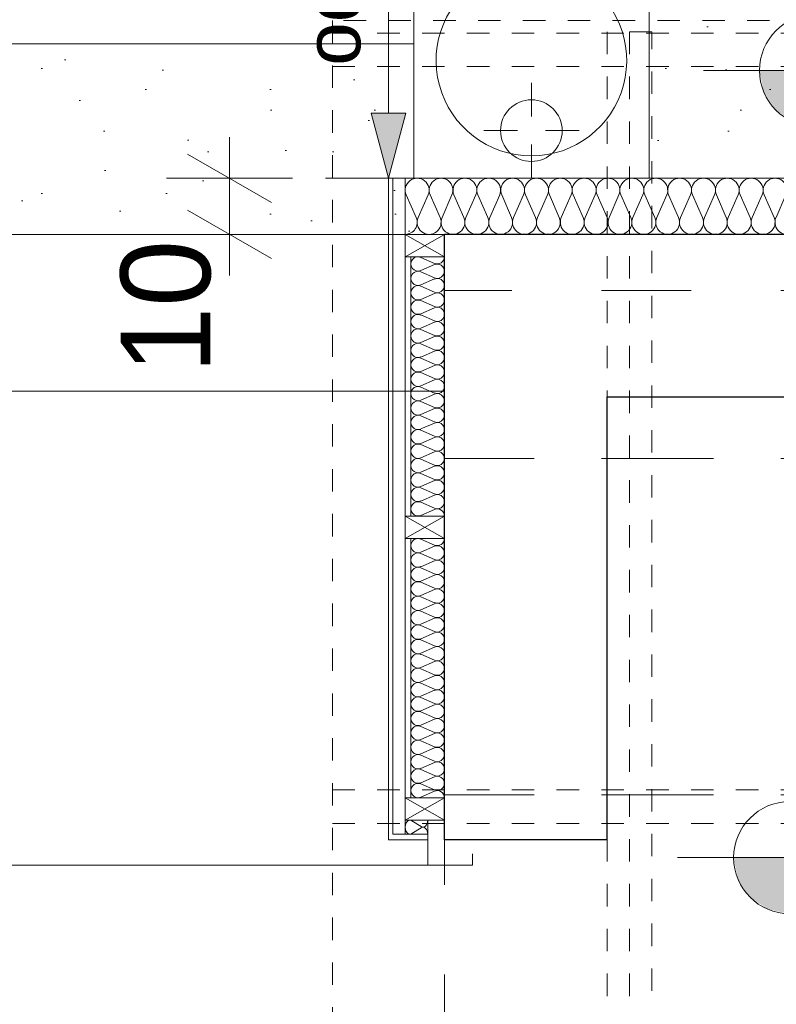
# Model space of a CAD drawing. Extents: x -547885 to -186295, y -25370 to 156194.
# Tile 84 of 256: x -510556 to -509206, y 43674 to 45430. Entities that reach past the tile are written whole.
import ezdxf

# ---------------------------------------------------------------- set-up
doc = ezdxf.new("R2010")
doc.units = 0
doc.header["$MEASUREMENT"] = 0
doc.linetypes.add('Hidden Line copy', pattern=[80, 40, -40])
doc.linetypes.add('Przerywana', pattern=[320, 160, -160])
for name, color, linetype, lineweight in [('Arch drzwi_Nr_Pióra__10', 134, 'Continuous', 18), ('Arch teren_Nr_Pióra__5', 7, 'Continuous', 13), ('INWENT DACH_Nr_Pióra__21', 7, 'Continuous', 9), ('INWENT RZĘDNE_Nr_Pióra__21', 7, 'Continuous', 9), ('INWENT WYMIARY_Nr_Pióra__21', 7, 'Continuous', 9), ('INWENT.ŚCIANY_Nr_Pióra__1', 7, 'Continuous', 25), ('INWENT.ŚCIANY_Nr_Pióra__21', 7, 'Continuous', 9)]:
    doc.layers.add(name, color=color, linetype=linetype, lineweight=lineweight)
for name, color, linetype in [('Arch ocieplenie', 7, 'Continuous'), ('INWENT RZĘDNE', 7, 'Continuous'), ('INWENT WYMIARY', 7, 'Continuous')]:
    doc.layers.add(name, color=color, linetype=linetype)
for name, color, linetype, lineweight, true_color in [('Arch ocieplenie_Nr_Pióra__44', 7, 'Continuous', 9, 0x029e21), ('Arch okna_Nr_Pióra__82', 7, 'Continuous', 20, 0xaaaaaa), ('Arch teren_Nr_Pióra__9', 7, 'Continuous', 9, 0x3dad99), ('Arch wykończenie_Nr_Pióra__115', 7, 'Continuous', 13, 0xff66ff), ('Arch wykończenie_Nr_Pióra__3', 7, 'Continuous', 18, 0xff6600), ('Arch wykończenie_Nr_Pióra__9', 7, 'Continuous', 9, 0x3dad99), ('INWENT DACH_Nr_Pióra__2', 7, 'Continuous', 13, 0x7f7f7f), ('INWENT KONST. DREWNIANA_Nr_Pióra__2', 7, 'Continuous', 13, 0x7f7f7f)]:
    doc.layers.add(name, color=color, linetype=linetype, lineweight=lineweight, true_color=true_color)
doc.styles.add('GENERATED_STYLE_2', font='txt')
doc.styles.add('GENERATED_STYLE_3', font='arial.ttf')
doc.styles.add('GENERATED_STYLE_4', font='txt')
doc.dimstyles.new('GENERATED_STYLE__1', dxfattribs={"dimtxt": 100, "dimasz": 114, "dimexe": 0.18, "dimexo": 0, "dimgap": 0.09, "dimtad": 1, "dimdec": 0, "dimlfac": 0.1, "dimzin": 0, "dimdsep": 46, "dimtxsty": 'GENERATED_STYLE_3', "dimblk": 'ARROWHEAD_5', "dimblk1": 'ARROWHEAD_5', "dimblk2": 'ARROWHEAD_5', "dimcen": 0.09, "dimclrd": 7, "dimclre": 7, "dimclrt": 7, "dimazin": 0, "dimtfac": 1, "dimtdec": 4, "dimtmove": 2, "dimatfit": 3, "dimfxl": 0, "dimtolj": 1, "dimtzin": 0, "dimarcsym": 0})
doc.dimstyles.new('GENERATED_STYLE__5', dxfattribs={"dimtxt": 160.000002, "dimasz": 114, "dimexe": 0.18, "dimexo": 0, "dimgap": 0.09, "dimtad": 1, "dimtih": 1, "dimtoh": 1, "dimdec": 0, "dimlfac": 0.1, "dimzin": 0, "dimdsep": 46, "dimtxsty": 'GENERATED_STYLE_2', "dimblk": 'ARROWHEAD_2', "dimblk1": 'ARROWHEAD_2', "dimblk2": 'ARROWHEAD_2', "dimcen": 0.09, "dimclrd": 7, "dimclre": 7, "dimclrt": 7, "dimazin": 0, "dimtfac": 1, "dimtdec": 4, "dimtmove": 0, "dimatfit": 3, "dimfxl": 0, "dimtolj": 1, "dimtzin": 0, "dimarcsym": 0})
doc.dimstyles.new('GENERATED_STYLE__7', dxfattribs={"dimtxt": 160.000002, "dimasz": 114, "dimexe": 0.18, "dimexo": 0, "dimgap": 0.09, "dimtad": 1, "dimdec": 0, "dimlfac": 0.1, "dimzin": 0, "dimdsep": 46, "dimtxsty": 'GENERATED_STYLE_2', "dimblk": 'ARROWHEAD_2', "dimblk1": 'ARROWHEAD_2', "dimblk2": 'ARROWHEAD_2', "dimcen": 0.09, "dimclrd": 7, "dimclre": 7, "dimclrt": 7, "dimazin": 0, "dimtfac": 1, "dimtdec": 4, "dimtmove": 0, "dimatfit": 3, "dimfxl": 0, "dimtolj": 1, "dimtzin": 0, "dimarcsym": 0})
doc.dimstyles.new('GENERATED_STYLE__9', dxfattribs={"dimtxt": 160.000002, "dimasz": 114, "dimexe": 0.18, "dimexo": 0, "dimgap": 0.09, "dimtad": 1, "dimtih": 1, "dimtoh": 1, "dimdec": 0, "dimlfac": 0.1, "dimzin": 0, "dimdsep": 46, "dimtxsty": 'GENERATED_STYLE_2', "dimblk": 'ARROWHEAD_2', "dimblk1": 'ARROWHEAD_2', "dimblk2": 'ARROWHEAD_2', "dimcen": 0.09, "dimclrd": 7, "dimclre": 7, "dimclrt": 7, "dimazin": 0, "dimtfac": 1, "dimtdec": 4, "dimtmove": 2, "dimatfit": 3, "dimfxl": 0, "dimtolj": 1, "dimtzin": 0, "dimarcsym": 0})
pattern_1 = [(45, (0, 350), (-111.36932, 111.36932), [0, -105, 0, -157.5]), (110, (350, 350), (148.00159, 53.868173), [0, -77, 0, -133])]

# ---------------------------------------------------------------- blocks, each defined once
blk = doc.blocks.new('Izolacja cieplna 14_52', base_point=(-509798.3, 44545.1))
at = {"layer": 'Arch ocieplenie_Nr_Pióra__44', "linetype": 'Continuous'}
for p, q in [((-509816.2, 44995.9), (-509840.4, 45006.6)), ((-509840.4, 44983), (-509816.2, 44993.7)), ((-509816.2, 44970.2), (-509840.4, 44980.9)), ((-509840.4, 44957.3), (-509816.2, 44968)), ((-509816.2, 44944.5), (-509840.4, 44955.2)), ((-509840.4, 44931.6), (-509816.2, 44942.3)), ((-509816.2, 44918.8), (-509840.4, 44929.5)), ((-509840.4, 44905.9), (-509816.2, 44916.6)), ((-509816.2, 44893.1), (-509840.4, 44903.8)), ((-509840.4, 44880.2), (-509816.2, 44890.9)), ((-509816.2, 44867.4), (-509840.4, 44878.1)), ((-509840.4, 44854.5), (-509816.2, 44865.2)), ((-509816.2, 44841.7), (-509840.4, 44852.4)), ((-509840.4, 44828.8), (-509816.2, 44839.5)), ((-509816.2, 44816), (-509840.4, 44826.7)), ((-509840.4, 44803.2), (-509816.2, 44813.8)), ((-509816.2, 44790.3), (-509840.4, 44801)), ((-509840.4, 44777.5), (-509816.2, 44788.1)), ((-509816.2, 44764.6), (-509840.4, 44775.3)), ((-509840.4, 44751.8), (-509816.2, 44762.5)), ((-509816.2, 44738.9), (-509840.4, 44749.6)), ((-509840.4, 44726.1), (-509816.2, 44736.8)), ((-509816.2, 44713.2), (-509840.4, 44723.9)), ((-509840.4, 44700.4), (-509816.2, 44711.1)), ((-509816.2, 44687.5), (-509840.4, 44698.2)), ((-509840.4, 44674.7), (-509816.2, 44685.4)), ((-509816.2, 44661.8), (-509840.4, 44672.5)), ((-509840.4, 44649), (-509816.2, 44659.7)), ((-509816.2, 44636.1), (-509840.4, 44646.8)), ((-509840.4, 44623.3), (-509816.2, 44634)), ((-509816.2, 44610.4), (-509840.4, 44621.1)), ((-509840.4, 44597.6), (-509816.2, 44608.3)), ((-509816.2, 44584.8), (-509840.4, 44595.4)), ((-509840.4, 44571.9), (-509816.2, 44582.6)), ((-509816.2, 44559.1), (-509840.4, 44569.7)), ((-509840.4, 44546.2), (-509816.2, 44556.9))]:
    blk.add_line(p, q, dxfattribs=at)
for centre, start_param, end_param in [((-509845.6, 44994.8), 5.870392, 9.837571), ((-509811.1, 45007.6), 2.7288, 4.712389), ((-509811.1, 44981.9), 2.7288, 6.695979), ((-509845.6, 44969.1), 5.870392, 9.837571), ((-509811.1, 44956.2), 2.7288, 6.695979), ((-509845.6, 44943.4), 5.870392, 9.837571), ((-509811.1, 44930.5), 2.7288, 6.695979), ((-509845.6, 44917.7), 5.870392, 9.837571), ((-509811.1, 44904.9), 2.7288, 6.695979), ((-509845.6, 44892), 5.870392, 9.837571), ((-509811.1, 44879.2), 2.7288, 6.695979), ((-509845.6, 44866.3), 5.870392, 9.837571), ((-509811.1, 44853.5), 2.7288, 6.695979), ((-509845.6, 44840.6), 5.870392, 9.837571), ((-509811.1, 44827.8), 2.7288, 6.695979), ((-509845.6, 44814.9), 5.870392, 9.837571), ((-509845.6, 44789.2), 5.870392, 9.837571), ((-509811.1, 44802.1), 2.7288, 6.695979), ((-509811.1, 44776.4), 2.7288, 6.695979), ((-509845.6, 44763.5), 5.870392, 9.837571), ((-509845.6, 44737.8), 5.870392, 9.837571), ((-509811.1, 44750.7), 2.7288, 6.695979), ((-509811.1, 44725), 2.7288, 6.695979), ((-509845.6, 44712.1), 5.870392, 9.837571), ((-509845.6, 44686.5), 5.870392, 9.837571), ((-509811.1, 44699.3), 2.7288, 6.695979), ((-509811.1, 44673.6), 2.7288, 6.695979), ((-509845.6, 44660.8), 5.870392, 9.837571), ((-509845.6, 44635.1), 5.870392, 9.837571), ((-509811.1, 44647.9), 2.7288, 6.695979), ((-509811.1, 44622.2), 2.7288, 6.695979), ((-509845.6, 44609.4), 5.870392, 9.837571), ((-509811.1, 44596.5), 2.7288, 6.695979), ((-509845.6, 44583.7), 5.870392, 9.837571), ((-509811.1, 44570.8), 2.7288, 6.695979), ((-509845.6, 44558), 5.870392, 9.837571), ((-509811.1, 44545.1), 4.712389, 6.695979)]:
    blk.add_ellipse(centre, major_axis=(0, 12.8), ratio=0.993264, start_param=start_param, end_param=end_param, dxfattribs=at)
blk = doc.blocks.new('Izolacja cieplna 14_53', base_point=(-509798.3, 44505.1))
at = {"layer": 'Arch ocieplenie_Nr_Pióra__44', "linetype": 'Continuous'}
for p, q in [((-509840.4, 44504.1), (-509816.2, 44493.4)), ((-509816.2, 44491.2), (-509840.4, 44480.5)), ((-509840.4, 44478.4), (-509816.2, 44467.7)), ((-509816.2, 44465.5), (-509840.4, 44454.8)), ((-509840.4, 44452.7), (-509816.2, 44442)), ((-509816.2, 44439.8), (-509840.4, 44429.1)), ((-509840.4, 44427), (-509816.2, 44416.3)), ((-509816.2, 44414.1), (-509840.4, 44403.4)), ((-509840.4, 44401.3), (-509816.2, 44390.6)), ((-509816.2, 44388.4), (-509840.4, 44377.7)), ((-509840.4, 44375.6), (-509816.2, 44364.9)), ((-509816.2, 44362.7), (-509840.4, 44352)), ((-509840.4, 44349.9), (-509816.2, 44339.2)), ((-509816.2, 44337), (-509840.4, 44326.4)), ((-509840.4, 44324.2), (-509816.2, 44313.5)), ((-509816.2, 44311.3), (-509840.4, 44300.7)), ((-509840.4, 44298.5), (-509816.2, 44287.8)), ((-509816.2, 44285.6), (-509840.4, 44275)), ((-509840.4, 44272.8), (-509816.2, 44262.1)), ((-509816.2, 44260), (-509840.4, 44249.3)), ((-509840.4, 44247.1), (-509816.2, 44236.4)), ((-509816.2, 44234.3), (-509840.4, 44223.6)), ((-509840.4, 44221.4), (-509816.2, 44210.7)), ((-509816.2, 44208.6), (-509840.4, 44197.9)), ((-509840.4, 44195.7), (-509816.2, 44185)), ((-509816.2, 44182.9), (-509840.4, 44172.2)), ((-509840.4, 44170), (-509816.2, 44159.3)), ((-509816.2, 44157.2), (-509840.4, 44146.5)), ((-509840.4, 44144.3), (-509816.2, 44133.6)), ((-509816.2, 44131.5), (-509840.4, 44120.8)), ((-509840.4, 44118.6), (-509816.2, 44107.9)), ((-509816.2, 44105.8), (-509840.4, 44095.1)), ((-509840.4, 44092.9), (-509816.2, 44082.3)), ((-509816.2, 44080.1), (-509840.4, 44069.4)), ((-509840.4, 44067.2), (-509816.2, 44056.6)), ((-509816.2, 44054.4), (-509840.4, 44043.7))]:
    blk.add_line(p, q, dxfattribs=at)
for centre, start_param, end_param in [((-509845.6, 44492.3), 2.728799, 6.695979), ((-509811.1, 44505.1), 5.870392, 7.853982), ((-509811.1, 44479.4), 5.870392, 9.837571), ((-509845.6, 44466.6), 2.728799, 6.695979), ((-509845.6, 44440.9), 2.728799, 6.695979), ((-509811.1, 44453.7), 5.870392, 9.837571), ((-509811.1, 44428), 5.870392, 9.837571), ((-509845.6, 44415.2), 2.728799, 6.695979), ((-509811.1, 44402.4), 5.870392, 9.837571), ((-509845.6, 44389.5), 2.728799, 6.695979), ((-509811.1, 44376.7), 5.870392, 9.837571), ((-509845.6, 44363.8), 2.728799, 6.695979), ((-509811.1, 44351), 5.870392, 9.837571), ((-509845.6, 44338.1), 2.728799, 6.695979), ((-509811.1, 44325.3), 5.870392, 9.837571), ((-509845.6, 44312.4), 2.728799, 6.695979), ((-509811.1, 44299.6), 5.870392, 9.837571), ((-509845.6, 44286.7), 2.728799, 6.695979), ((-509811.1, 44273.9), 5.870392, 9.837571), ((-509845.6, 44261), 2.728799, 6.695979), ((-509811.1, 44248.2), 5.870392, 9.837571), ((-509845.6, 44235.3), 2.728799, 6.695979), ((-509845.6, 44209.6), 2.728799, 6.695979), ((-509811.1, 44222.5), 5.870392, 9.837571), ((-509811.1, 44196.8), 5.870392, 9.837571), ((-509845.6, 44184), 2.728799, 6.695979), ((-509845.6, 44158.3), 2.728799, 6.695979), ((-509811.1, 44171.1), 5.870392, 9.837571), ((-509811.1, 44145.4), 5.870392, 9.837571), ((-509845.6, 44132.6), 2.728799, 6.695979), ((-509845.6, 44106.9), 2.728799, 6.695979), ((-509811.1, 44119.7), 5.870392, 9.837571), ((-509811.1, 44094), 5.870392, 9.837571), ((-509845.6, 44081.2), 2.728799, 6.695979), ((-509845.6, 44055.5), 2.728799, 6.695979), ((-509811.1, 44068.3), 5.870392, 9.837571), ((-509811.1, 44042.6), 1.570796, 3.554385)]:
    blk.add_ellipse(centre, major_axis=(0, -12.8), ratio=0.993264, start_param=start_param, end_param=end_param, dxfattribs=at)
blk = doc.blocks.new('Izolacja cieplna 14_65', base_point=(-509828.3, 44002.6))
at = {"layer": 'Arch ocieplenie_Nr_Pióra__44', "linetype": 'Continuous'}
for p, q in [((-509856.4, 44001.6), (-509840.2, 43991.2)), ((-509840.2, 43989.1), (-509856.4, 43978.7))]:
    blk.add_line(p, q, dxfattribs=at)
for centre, start_param, end_param in [((-509859.8, 43990.1), 2.728799, 6.695979), ((-509836.8, 44002.6), 5.870392, 7.853982), ((-509836.8, 43977.6), 1.570796, 3.554385)]:
    blk.add_ellipse(centre, major_axis=(0, -12.5), ratio=0.680583, start_param=start_param, end_param=end_param, dxfattribs=at)
blk = doc.blocks.new('Izolacja cieplna 14_70', base_point=(-509868.3, 45047.6))
at = {"layer": 'Arch ocieplenie_Nr_Pióra__44', "linetype": 'Continuous'}
for p, q in [((-509866.5, 45117.8), (-509848.8, 45077.4)), ((-509845.3, 45077.4), (-509827.6, 45117.8)), ((-509824, 45117.8), (-509806.3, 45077.4)), ((-509802.7, 45077.4), (-509785, 45117.8)), ((-509781.4, 45117.8), (-509763.7, 45077.4)), ((-509760.1, 45077.4), (-509742.4, 45117.8)), ((-509738.9, 45117.8), (-509721.2, 45077.4)), ((-509717.6, 45077.4), (-509699.9, 45117.8)), ((-509696.3, 45117.8), (-509678.6, 45077.4)), ((-509675, 45077.4), (-509657.3, 45117.8)), ((-509653.7, 45117.8), (-509636, 45077.4)), ((-509632.5, 45077.4), (-509614.7, 45117.8)), ((-509611.2, 45117.8), (-509593.5, 45077.4)), ((-509589.9, 45077.4), (-509572.2, 45117.8)), ((-509568.6, 45117.8), (-509550.9, 45077.4)), ((-509547.3, 45077.4), (-509529.6, 45117.8)), ((-509526.1, 45117.8), (-509508.3, 45077.4)), ((-509504.8, 45077.4), (-509487.1, 45117.8)), ((-509483.5, 45117.8), (-509465.8, 45077.4)), ((-509462.2, 45077.4), (-509444.5, 45117.8)), ((-509440.9, 45117.8), (-509423.2, 45077.4)), ((-509419.6, 45077.4), (-509401.9, 45117.8)), ((-509398.4, 45117.8), (-509380.7, 45077.4)), ((-509377.1, 45077.4), (-509359.4, 45117.8)), ((-509355.8, 45117.8), (-509338.1, 45077.4)), ((-509334.5, 45077.4), (-509316.8, 45117.8)), ((-509313.2, 45117.8), (-509295.5, 45077.4)), ((-509292, 45077.4), (-509274.3, 45117.8)), ((-509270.7, 45117.8), (-509253, 45077.4)), ((-509249.4, 45077.4), (-509231.7, 45117.8)), ((-509228.1, 45117.8), (-509210.4, 45077.4)), ((-509206.8, 45077.4), (-509189.1, 45117.8))]:
    blk.add_line(p, q, dxfattribs=at)
for centre, start_param, end_param in [((-509847, 45126.4), 5.870392, 9.837571), ((-509804.5, 45126.4), 5.870392, 9.837571), ((-509761.9, 45126.4), 5.870392, 9.837571), ((-509719.4, 45126.4), 5.870392, 9.837571), ((-509676.8, 45126.4), 5.870392, 9.837571), ((-509634.2, 45126.4), 5.870392, 9.837571), ((-509591.7, 45126.4), 5.870392, 9.837571), ((-509549.1, 45126.4), 5.870392, 9.837571), ((-509506.6, 45126.4), 5.870392, 9.837571), ((-509464, 45126.4), 5.870392, 9.837571), ((-509421.4, 45126.4), 5.870392, 9.837571), ((-509378.9, 45126.4), 5.870392, 9.837571), ((-509336.3, 45126.4), 5.870392, 9.837571), ((-509293.8, 45126.4), 5.870392, 9.837571), ((-509251.2, 45126.4), 5.870392, 9.837571), ((-509208.6, 45126.4), 5.870392, 9.837571), ((-509868.3, 45068.9), 4.712389, 6.695979), ((-509825.8, 45068.9), 2.7288, 6.695979), ((-509783.2, 45068.9), 2.7288, 6.695979), ((-509740.6, 45068.9), 2.7288, 6.695979), ((-509698.1, 45068.9), 2.7288, 6.695979), ((-509655.5, 45068.9), 2.7288, 6.695979), ((-509613, 45068.9), 2.7288, 6.695979), ((-509570.4, 45068.9), 2.7288, 6.695979), ((-509527.8, 45068.9), 2.7288, 6.695979), ((-509485.3, 45068.9), 2.7288, 6.695979), ((-509442.7, 45068.9), 2.7288, 6.695979), ((-509400.2, 45068.9), 2.7288, 6.695979), ((-509357.6, 45068.9), 2.7288, 6.695979), ((-509315, 45068.9), 2.7288, 6.695979), ((-509272.5, 45068.9), 2.7288, 6.695979), ((-509229.9, 45068.9), 2.7288, 6.695979), ((-509187.4, 45068.9), 2.7288, 6.695979)]:
    blk.add_ellipse(centre, major_axis=(21.3, 0), ratio=0.999404, start_param=start_param, end_param=end_param, dxfattribs=at)
blk = doc.blocks.new('*D393')
at = {"layer": 'INWENT WYMIARY_Nr_Pióra__21', "linetype": 'Continuous'}
for points in [[(-509898.3, 48991.1), (-509867.3, 48875.2), (-509929.4, 48875.2)], [(-509898.3, 45147.6), (-509929.4, 45263.5), (-509867.3, 45263.5)]]:
    blk.add_hatch(color=256, dxfattribs=at).paths.add_polyline_path(points, flags=0)
for p, q in [((-509785.8, 48991.1), (-510010.8, 48991.1)), ((-509898.3, 48991.1), (-509929.4, 48875.2)), ((-509898.3, 48991.1), (-509867.3, 48875.2)), ((-509867.3, 48875.2), (-509929.4, 48875.2)), ((-509898.3, 45263.5), (-509898.3, 48875.2)), ((-509898.3, 45147.6), (-509929.4, 45263.5)), ((-509929.4, 45263.5), (-509867.3, 45263.5)), ((-509898.3, 45147.6), (-509867.3, 45263.5)), ((-509785.8, 45147.6), (-510010.8, 45147.6))]:
    blk.add_line(p, q, dxfattribs=at)
at = {"layer": 'INWENT WYMIARY_Nr_Pióra__21', "insert": (-509918.3, 45348.3), "char_height": 100, "attachment_point": 7, "rotation": 90, "style": 'GENERATED_STYLE_3'}
blk.add_mtext('{odległość do granicy działki 3,84 m}', dxfattribs=at)
blk = doc.blocks.new('ARROWHEAD_5')
at = {"color": 0, "linetype": 'Continuous', "lineweight": 0}
blk.add_line((0, 0), (-1, 0), dxfattribs=at)
blk.add_solid([(-1, 0.2679), (0, 0), (-1, -0.2679), (-1, 0.2679)], dxfattribs=at)
blk = doc.blocks.new('*D602')
at = {"layer": 'INWENT WYMIARY_Nr_Pióra__21', "linetype": 'Continuous'}
for p, q in [((-509898.3, 45728.1), (-509898.3, 45953.1)), ((-509798.3, 45728.1), (-509798.3, 45953.1)), ((-509855, 45915.6), (-509941.6, 45765.6)), ((-509841.6, 45765.6), (-509755, 45915.6)), ((-509971.7, 45840.6), (-509898.3, 45840.6)), ((-509898.3, 45840.6), (-509798.3, 45840.6)), ((-509798.3, 45840.6), (-509725, 45840.6))]:
    blk.add_line(p, q, dxfattribs=at)
at = {"layer": 'INWENT WYMIARY_Nr_Pióra__21', "insert": (-509714.7, 45872.6), "char_height": 160, "attachment_point": 7, "style": 'GENERATED_STYLE_2'}
blk.add_mtext('{10}', dxfattribs=at)
blk = doc.blocks.new('ARROWHEAD_2')
at = {"color": 0, "linetype": 'Continuous', "lineweight": 0}
for p, q in [((-0.378, -0.655), (0.378, 0.655)), ((0, 0), (-1, 0))]:
    blk.add_line(p, q, dxfattribs=at)
blk = doc.blocks.new('*D603')
at = {"layer": 'INWENT WYMIARY_Nr_Pióra__21', "linetype": 'Continuous'}
for p, q in [((-510182, 45147.6), (-510182, 45221)), ((-510107, 45104.3), (-510257, 45190.9)), ((-510069.5, 45147.6), (-510294.5, 45147.6)), ((-510182, 45047.6), (-510182, 45147.6)), ((-510257, 45090.9), (-510107, 45004.3)), ((-510069.5, 45047.6), (-510294.5, 45047.6)), ((-510182, 44974.3), (-510182, 45047.6))]:
    blk.add_line(p, q, dxfattribs=at)
at = {"layer": 'INWENT WYMIARY_Nr_Pióra__21', "insert": (-510214, 44799.5), "char_height": 160, "attachment_point": 7, "rotation": 90, "style": 'GENERATED_STYLE_2'}
blk.add_mtext('{10}', dxfattribs=at)
blk = doc.blocks.new('*D651')
at = {"layer": 'INWENT WYMIARY_Nr_Pióra__21', "linetype": 'Continuous'}
for p, q in [((-506420.1, 45147.6), (-506420.1, 45221)), ((-506495.1, 45190.9), (-506345.1, 45104.3)), ((-506307.6, 45147.6), (-506532.6, 45147.6)), ((-506420.1, 45087.6), (-506420.1, 45147.6)), ((-506345.1, 45044.3), (-506495.1, 45130.9)), ((-506307.6, 45087.6), (-506532.6, 45087.6)), ((-506420.1, 45014.3), (-506420.1, 45087.6))]:
    blk.add_line(p, q, dxfattribs=at)
at = {"layer": 'INWENT WYMIARY_Nr_Pióra__21', "insert": (-506452.1, 44941.9), "char_height": 160, "attachment_point": 7, "rotation": 90, "style": 'GENERATED_STYLE_2'}
blk.add_mtext('{6}', dxfattribs=at)
blk = doc.blocks.new('*D652')
at = {"layer": 'INWENT WYMIARY_Nr_Pióra__21', "linetype": 'Continuous'}
for p, q in [((-509898.3, 46932.8), (-509898.3, 47157.8)), ((-471873.3, 46932.8), (-471873.3, 47157.8)), ((-509855, 47120.3), (-509941.6, 46970.3)), ((-471916.6, 46970.3), (-471830, 47120.3)), ((-509971.7, 47045.3), (-509898.3, 47045.3)), ((-509898.3, 47045.3), (-471873.3, 47045.3)), ((-471873.3, 47045.3), (-471800, 47045.3))]:
    blk.add_line(p, q, dxfattribs=at)
at = {"layer": 'INWENT WYMIARY_Nr_Pióra__21', "insert": (-491116.2, 47077.3), "char_height": 160, "attachment_point": 7, "style": 'GENERATED_STYLE_2'}
blk.add_mtext('{3\xa0803}', dxfattribs=at)
blk = doc.blocks.new('*D658')
at = {"layer": 'INWENT WYMIARY_Nr_Pióra__21', "linetype": 'Continuous'}
for p, q in [((-509898.3, 46083), (-509898.3, 46308)), ((-503948.3, 46083), (-503948.3, 46308)), ((-509855, 46270.5), (-509941.6, 46120.5)), ((-503905, 46270.5), (-503991.6, 46120.5)), ((-509971.7, 46195.5), (-509898.3, 46195.5)), ((-509898.3, 46195.5), (-503948.3, 46195.5))]:
    blk.add_line(p, q, dxfattribs=at)
at = {"layer": 'INWENT WYMIARY_Nr_Pióra__21', "char_height": 160, "attachment_point": 7, "style": 'GENERATED_STYLE_2'}
for s, insert in [('{595}', (-507076.9, 46227.5)), ('{132}', (-503441.9, 46227.5))]:
    blk.add_mtext(s, dxfattribs=dict(at, insert=insert))
blk = doc.blocks.new('Koty wysokościowe_14', base_point=(-509182.5, 43935.8))
at = {"layer": 'INWENT RZĘDNE_Nr_Pióra__21', "linetype": 'Continuous'}
for points in [[(-509182.5, 43935.8), (-509082.5, 43935.8), (-509090.1, 43974), (-509111.7, 44006.5), (-509144.2, 44028.1), (-509182.5, 44035.8)], [(-509182.5, 43935.8), (-509282.5, 43935.8), (-509274.8, 43897.5), (-509253.2, 43865), (-509220.7, 43843.4), (-509182.5, 43835.8)]]:
    blk.add_hatch(color=256, dxfattribs=at).paths.add_polyline_path(points, flags=0)
for p, q in [((-509182.5, 43735.8), (-509182.5, 44135.8)), ((-509382.5, 43935.8), (-508982.5, 43935.8))]:
    blk.add_line(p, q, dxfattribs=at)
blk.add_circle((-509182.5, 43935.8), 100, dxfattribs=at)
at = {"layer": 'INWENT RZĘDNE_Nr_Pióra__21', "insert": (-509048.4, 44100.1), "char_height": 160, "attachment_point": 7, "style": 'GENERATED_STYLE_4'}
blk.add_mtext('{-0,02}', dxfattribs=at)
blk = doc.blocks.new('Koty wysokościowe_21', base_point=(-509136.3, 45340))
at = {"layer": 'INWENT RZĘDNE_Nr_Pióra__21', "linetype": 'Continuous'}
for points in [[(-509136.3, 45340), (-509036.3, 45340), (-509043.9, 45378.3), (-509065.6, 45410.7), (-509098, 45432.4), (-509136.3, 45440)], [(-509136.3, 45340), (-509236.3, 45340), (-509228.7, 45301.7), (-509207, 45269.3), (-509174.6, 45247.6), (-509136.3, 45240)]]:
    blk.add_hatch(color=256, dxfattribs=at).paths.add_polyline_path(points, flags=0)
for p, q in [((-509136.3, 45140), (-509136.3, 45540)), ((-509336.3, 45340), (-508936.3, 45340))]:
    blk.add_line(p, q, dxfattribs=at)
blk.add_circle((-509136.3, 45340), 100, dxfattribs=at)
at = {"layer": 'INWENT RZĘDNE_Nr_Pióra__21', "insert": (-509002.2, 45504.3), "char_height": 160, "attachment_point": 7, "style": 'GENERATED_STYLE_4'}
blk.add_mtext('{-0,20}', dxfattribs=at)

msp = doc.modelspace()

# ---------------------------------------------------------------- hatches: boundary and pattern name
at = {"layer": 'Arch okna_Nr_Pióra__82', "linetype": 'Continuous'}
h = msp.add_hatch(dxfattribs=at)
h.set_pattern_fill('Render', color=256, style=0, pattern_type=2)
h.set_pattern_definition(pattern_1)
h.paths.add_polyline_path([(-502628.3, 45487.6), (-502688.3, 45487.6), (-502688.3, 46592.6), (-503888.3, 46592.6), (-503888.3, 45487.6), (-509433.3, 45487.6), (-509433.3, 45147.6), (-502628.3, 45147.6)], flags=0)
h.paths.add_polyline_path([(-502788.3, 46492.6), (-503788.3, 46492.6), (-503788.3, 45667.6), (-502788.3, 45667.6)], flags=0)
h = msp.add_hatch(dxfattribs=at)
h.set_pattern_fill('Render', color=256, style=0, pattern_type=2)
h.set_pattern_definition(pattern_1)
h.paths.add_polyline_path([(-509853.3, 45387.6), (-514898.3, 45387.6), (-514898.3, 45047.6), (-509853.3, 45047.6)], flags=0)

# ---------------------------------------------------------------- linework, layer by layer
at = {"layer": 'Arch drzwi_Nr_Pióra__10', "linetype": 'Continuous'}
for p, q in [((-509828.3, 44002.6), (-509828.3, 43922.6)), ((-509828.3, 44002.6), (-509798.3, 44002.6)), ((-509748.3, 43922.6), (-509748.3, 43942.6)), ((-509828.3, 43922.6), (-510928.3, 43922.6)), ((-509828.3, 43922.6), (-509748.3, 43922.6))]:
    msp.add_line(p, q, dxfattribs=at)
msp.add_arc((-509828.3, 43922.6), 1100, 180, 270, dxfattribs=at)
at = {"layer": 'Arch teren_Nr_Pióra__5', "linetype": 'Continuous'}
msp.add_line((-514898.3, 45387.6), (-509853.3, 45387.6), dxfattribs=at)
at = {"layer": 'Arch teren_Nr_Pióra__9', "linetype": 'Continuous'}
for p, q in [((-509853.3, 45147.6), (-509853.3, 45547.6)), ((-509433.3, 45147.6), (-509433.3, 45547.6)), ((-509853.3, 45147.6), (-509433.3, 45147.6))]:
    msp.add_line(p, q, dxfattribs=at)
msp.add_arc((-509643.3, 45357.6), 170, 120, 60, dxfattribs=at)
at = {"layer": 'Arch wykończenie_Nr_Pióra__115', "linetype": 'Przerywana'}
for p, q in [((-506798.3, 44947.6), (-509798.3, 44947.6)), ((-509798.3, 44947.6), (-509798.3, 44647.6)), ((-506798.3, 44647.6), (-509798.3, 44647.6)), ((-509798.3, 44647.6), (-509798.3, 44047.6)), ((-509798.3, 44647.6), (-506798.3, 44647.6)), ((-506798.3, 44047.6), (-509798.3, 44047.6)), ((-509798.3, 44047.6), (-509798.3, 43447.6)), ((-509798.3, 44047.6), (-506798.3, 44047.6))]:
    msp.add_line(p, q, dxfattribs=at)
at = {"layer": 'Arch wykończenie_Nr_Pióra__3', "linetype": 'Continuous'}
msp.add_line((-506378.3, 45147.6), (-509898.3, 45147.6), dxfattribs=at)
at = {"layer": 'Arch wykończenie_Nr_Pióra__9', "linetype": 'Continuous'}
for p, q in [((-509898.3, 43967.6), (-509898.3, 45147.6)), ((-509898.3, 45147.6), (-509868.3, 45147.6)), ((-509890.3, 43977.6), (-509890.3, 45147.6)), ((-509868.3, 43977.6), (-509868.3, 45147.6)), ((-509798.3, 45047.6), (-509898.3, 45047.6)), ((-509868.3, 45047.6), (-509868.3, 45007.6)), ((-509798.3, 45047.6), (-509868.3, 45007.6)), ((-509798.3, 45007.6), (-509868.3, 45047.6)), ((-509798.3, 45007.6), (-509798.3, 45047.6)), ((-509868.3, 45007.6), (-509798.3, 45007.6)), ((-509858.3, 44545.1), (-509858.3, 45007.6)), ((-509798.3, 44545.1), (-509868.3, 44545.1)), ((-509868.3, 44545.1), (-509868.3, 44505.1)), ((-509798.3, 44545.1), (-509868.3, 44505.1)), ((-509798.3, 44505.1), (-509868.3, 44545.1)), ((-509798.3, 44505.1), (-509798.3, 44545.1)), ((-509868.3, 44505.1), (-509798.3, 44505.1)), ((-509858.3, 44042.6), (-509858.3, 44505.1)), ((-509798.3, 44042.6), (-509868.3, 44042.6)), ((-509868.3, 44042.6), (-509868.3, 44002.6)), ((-509798.3, 44042.6), (-509868.3, 44002.6)), ((-509798.3, 44002.6), (-509868.3, 44042.6)), ((-509798.3, 44002.6), (-509798.3, 44042.6)), ((-509868.3, 44002.6), (-509798.3, 44002.6)), ((-509828.3, 43977.6), (-509890.3, 43977.6)), ((-509828.3, 43967.6), (-509898.3, 43967.6))]:
    msp.add_line(p, q, dxfattribs=at)
at = {"layer": 'INWENT DACH_Nr_Pióra__2', "linetype": 'Hidden Line copy'}
for p, q in [((-506898.3, 45428.9), (-509998.3, 45428.9)), ((-509998.3, 45428.9), (-509998.3, 41918.2))]:
    msp.add_line(p, q, dxfattribs=at)
at = {"layer": 'INWENT DACH_Nr_Pióra__21', "linetype": 'Continuous'}
for p, q in [((-509643.3, 45257.6), (-509643.3, 45317.6)), ((-509668.3, 45232.6), (-509728.3, 45232.6)), ((-509618.3, 45232.6), (-509558.3, 45232.6)), ((-509643.3, 45207.6), (-509643.3, 45147.6))]:
    msp.add_line(p, q, dxfattribs=at)
msp.add_circle((-509643.3, 45232.6), 55, dxfattribs=at)
at = {"layer": 'INWENT KONST. DREWNIANA_Nr_Pióra__2', "linetype": 'Hidden Line copy'}
for p, q in [((-509998.3, 45406.7), (-506898.3, 45406.7)), ((-509508.3, 45408.9), (-509508.3, 41938.2)), ((-509428.3, 45408.9), (-509508.3, 45408.9)), ((-509468.3, 45408.9), (-509468.3, 41938.2)), ((-509428.3, 41938.2), (-509428.3, 45408.9)), ((-509998.3, 45346.7), (-506898.3, 45346.7)), ((-509998.3, 44057), (-506898.3, 44057)), ((-509998.3, 43997), (-506898.3, 43997))]:
    msp.add_line(p, q, dxfattribs=at)
at = {"layer": 'INWENT.ŚCIANY_Nr_Pióra__1', "linetype": 'Continuous'}
for p, q in [((-506478.3, 45047.6), (-509798.3, 45047.6)), ((-509798.3, 43967.6), (-509798.3, 45047.6)), ((-509508.3, 43967.6), (-509508.3, 44757.6)), ((-509508.3, 44757.6), (-506898.3, 44757.6)), ((-509508.3, 43967.6), (-509798.3, 43967.6))]:
    msp.add_line(p, q, dxfattribs=at)
at = {"layer": 'INWENT.ŚCIANY_Nr_Pióra__21', "linetype": 'Continuous'}
for p, q in [((-509798.3, 45047.6), (-514958.3, 45047.6)), ((-514958.3, 44767.6), (-509798.3, 44767.6))]:
    msp.add_line(p, q, dxfattribs=at)

# ---------------------------------------------------------------- block references
at = {"layer": 'Arch ocieplenie', "color": 104, "linetype": 'Continuous', "lineweight": 13, "true_color": 0x029e21}
for name, p in [('Izolacja cieplna 14_70', (-509868.3, 45047.6)), ('Izolacja cieplna 14_52', (-509798.3, 44545.1)), ('Izolacja cieplna 14_53', (-509798.3, 44505.1)), ('Izolacja cieplna 14_65', (-509828.3, 44002.6))]:
    msp.add_blockref(name, p, dxfattribs=at)
at = {"layer": 'INWENT RZĘDNE'}
for name, p in [('Koty wysokościowe_21', (-509136.3, 45340)), ('Koty wysokościowe_14', (-509182.5, 43935.8))]:
    msp.add_blockref(name, p, dxfattribs=at)

# ---------------------------------------------------------------- dimensions: what is measured, and where the dimension line sits
at = {"layer": 'INWENT WYMIARY', "linetype": 'Continuous'}
dim = msp.add_linear_dim(base=(-509898.3, 45147.6), p1=(-509898.3, 45147.6), p2=(-509898.3, 48991.1), angle=90, text='odległość do granicy działki 3,84 m', dimstyle='GENERATED_STYLE__1', dxfattribs=at)
dim.commit()
dim.dimension.update_dxf_attribs({"geometry": '*D393', "text_midpoint": (-509968.3, 46407.9)})
for base, p1, p2, dimstyle, picture, middle in [((-509898.3276, 47045.2825), (-509898.3276, 34625.6987), (-471873.3243, 33972.4433), 'GENERATED_STYLE__5', '*D652', (-490842.6723, 47157.2825)), ((-509898.3, 46195.5), (-509898.3, 45147.6), (-503948.3, 46270.9), 'GENERATED_STYLE__5', '*D658', (-506894.8, 46307.5)), ((-509898.3, 45840.6), (-509898.3, 45147.6), (-509798.3, 45047.6), 'GENERATED_STYLE__9', '*D602', (-509593.3, 45952.6))]:
    dim = msp.add_linear_dim(base=base, p1=p1, p2=p2, dimstyle=dimstyle, dxfattribs=at)
    dim.commit()
    dim.dimension.update_dxf_attribs({"geometry": picture, "text_midpoint": middle})
for base, p1, picture, middle in [((-510182, 45047.6), (-509798.3, 45047.6), '*D603', (-510294, 44920.9)), ((-506420.1, 45087.6), (-471873.3, 45087.6), '*D651', (-506532.1, 45002.6))]:
    dim = msp.add_linear_dim(base=base, p1=p1, p2=(-509898.3, 45147.6), angle=90, dimstyle='GENERATED_STYLE__7', dxfattribs=at)
    dim.commit()
    dim.dimension.update_dxf_attribs({"geometry": picture, "text_midpoint": middle})

doc.saveas('drawing.dxf')
